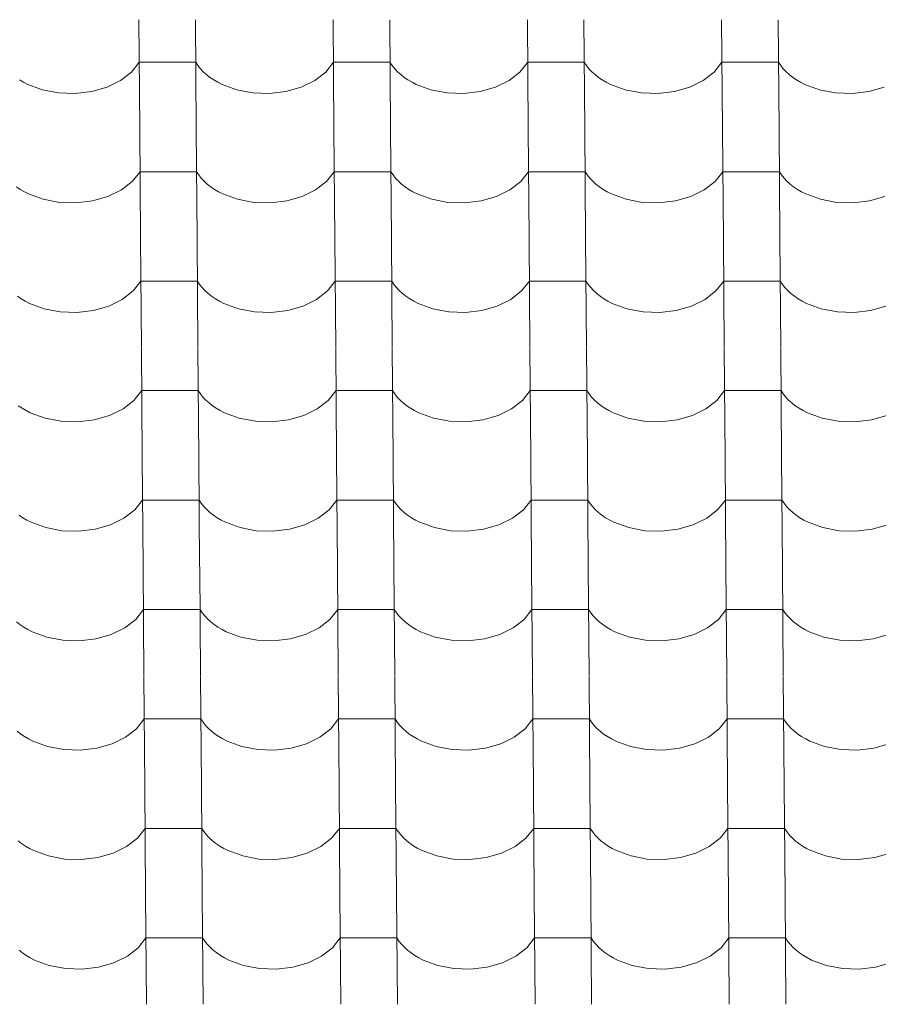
# Model space of a CAD drawing. Header units: millimetres. Extents: x -27785 to 104762, y -947 to 11132.
# Tile 52 of 146: x -15236 to -14507, y 8899 to 9735. Entities that reach past the tile are written whole.
import ezdxf

# ---------------------------------------------------------------- set-up
doc = ezdxf.new("R2010")
doc.units = ezdxf.units.MM
doc.header["$MEASUREMENT"] = 0
doc.layers.add('POHLED JIŽNÍ_1_Bourané_Výplně - Povrchové', color=7, linetype='Continuous')
doc.layers.add('POHLED JIŽNÍ_1_Konstrukce - nosné', color=7, linetype='Continuous')

# ---------------------------------------------------------------- blocks, each defined once
blk = doc.blocks.new('*X2', base_point=(-29303.7, -27473.93))
at = {"layer": 'POHLED JIŽNÍ_1_Bourané_Výplně - Povrchové', "color": 7, "linetype": 'Continuous', "lineweight": 13}
for p, q in [((-15134.84, 9735.37), (-15134.12, 9642.69)), ((-15086.8, 9735.37), (-15086.08, 9642.69)), ((-14969.84, 9735.37), (-14969.12, 9642.69)), ((-14921.81, 9735.37), (-14921.09, 9642.69)), ((-14804.84, 9735.37), (-14804.12, 9642.69)), ((-14756.81, 9735.37), (-14756.09, 9642.69)), ((-14639.85, 9735.37), (-14639.13, 9642.69)), ((-14591.81, 9735.37), (-14591.09, 9642.69)), ((-15141.16, 9690.83), (-15134.56, 9699.21)), ((-15110.54, 9699.21), (-15134.56, 9699.21)), ((-15086.52, 9699.21), (-15110.54, 9699.21)), ((-15086.52, 9699.21), (-15084.68, 9696.42)), ((-14976.16, 9690.83), (-14969.56, 9699.21)), ((-14945.54, 9699.21), (-14969.56, 9699.21)), ((-14921.53, 9699.21), (-14945.54, 9699.21)), ((-14921.53, 9699.21), (-14919.68, 9696.42)), ((-14811.17, 9690.83), (-14804.56, 9699.21)), ((-14780.55, 9699.21), (-14804.56, 9699.21)), ((-14756.53, 9699.21), (-14780.55, 9699.21)), ((-14756.53, 9699.21), (-14754.68, 9696.42)), ((-14646.17, 9690.83), (-14639.57, 9699.21)), ((-14615.55, 9699.21), (-14639.57, 9699.21)), ((-14591.53, 9699.21), (-14615.55, 9699.21)), ((-14591.53, 9699.21), (-14589.69, 9696.42)), ((-15150.41, 9683.65), (-15141.16, 9690.83)), ((-15084.68, 9696.42), (-15082.53, 9693.72)), ((-15082.53, 9693.72), (-15080.11, 9691.14)), ((-15080.11, 9691.14), (-15077.41, 9688.67)), ((-14985.42, 9683.65), (-14976.16, 9690.83)), ((-14919.68, 9696.42), (-14917.54, 9693.72)), ((-14917.54, 9693.72), (-14915.11, 9691.14)), ((-14915.11, 9691.14), (-14912.41, 9688.67)), ((-14820.42, 9683.65), (-14811.17, 9690.83)), ((-14754.68, 9696.42), (-14752.54, 9693.72)), ((-14752.54, 9693.72), (-14750.11, 9691.14)), ((-14750.11, 9691.14), (-14747.41, 9688.67)), ((-14655.42, 9683.65), (-14646.17, 9690.83)), ((-14589.69, 9696.42), (-14587.55, 9693.72)), ((-14587.55, 9693.72), (-14585.12, 9691.14)), ((-14585.12, 9691.14), (-14582.42, 9688.67)), ((-15236.24, 9684.17), (-15232.81, 9682.15)), ((-15232.81, 9682.15), (-15229.18, 9680.3)), ((-15161.85, 9678.06), (-15150.41, 9683.65)), ((-15077.41, 9688.67), (-15074.45, 9686.34)), ((-15074.45, 9686.34), (-15071.25, 9684.17)), ((-15071.25, 9684.17), (-15067.82, 9682.15)), ((-15067.82, 9682.15), (-15064.18, 9680.3)), ((-14996.85, 9678.06), (-14985.42, 9683.65)), ((-14912.41, 9688.67), (-14909.45, 9686.34)), ((-14909.45, 9686.34), (-14906.25, 9684.17)), ((-14906.25, 9684.17), (-14902.82, 9682.15)), ((-14902.82, 9682.15), (-14899.19, 9680.3)), ((-14831.85, 9678.06), (-14820.42, 9683.65)), ((-14747.41, 9688.67), (-14744.46, 9686.34)), ((-14744.46, 9686.34), (-14741.25, 9684.17)), ((-14741.25, 9684.17), (-14737.83, 9682.15)), ((-14737.83, 9682.15), (-14734.19, 9680.3)), ((-14666.86, 9678.06), (-14655.42, 9683.65)), ((-14582.42, 9688.67), (-14579.46, 9686.34)), ((-14579.46, 9686.34), (-14576.26, 9684.17)), ((-14576.26, 9684.17), (-14572.83, 9682.15)), ((-14572.83, 9682.15), (-14569.19, 9680.3)), ((-15229.18, 9680.3), (-15216.7, 9675.73)), ((-15216.7, 9675.73), (-15203.02, 9673.14)), ((-15203.02, 9673.14), (-15188.84, 9672.67)), ((-15188.84, 9672.67), (-15174.88, 9674.34)), ((-15174.88, 9674.34), (-15161.85, 9678.06)), ((-15064.18, 9680.3), (-15051.7, 9675.73)), ((-15051.7, 9675.73), (-15038.02, 9673.14)), ((-15038.02, 9673.14), (-15023.84, 9672.67)), ((-15023.84, 9672.67), (-15009.88, 9674.34)), ((-15009.88, 9674.34), (-14996.85, 9678.06)), ((-14899.19, 9680.3), (-14886.71, 9675.73)), ((-14886.71, 9675.73), (-14873.03, 9673.14)), ((-14873.03, 9673.14), (-14858.85, 9672.67)), ((-14858.85, 9672.67), (-14844.88, 9674.34)), ((-14844.88, 9674.34), (-14831.85, 9678.06)), ((-14734.19, 9680.3), (-14721.71, 9675.73)), ((-14721.71, 9675.73), (-14708.03, 9673.14)), ((-14708.03, 9673.14), (-14693.85, 9672.67)), ((-14693.85, 9672.67), (-14679.89, 9674.34)), ((-14679.89, 9674.34), (-14666.86, 9678.06)), ((-14569.19, 9680.3), (-14556.72, 9675.73)), ((-14556.72, 9675.73), (-14543.04, 9673.14)), ((-14543.04, 9673.14), (-14528.85, 9672.67)), ((-14528.85, 9672.67), (-14514.89, 9674.34)), ((-14514.89, 9674.34), (-14501.86, 9678.06)), ((-15134.11, 9642.36), (-15133.39, 9549.68)), ((-15086.08, 9642.36), (-15085.36, 9549.68)), ((-14969.12, 9642.36), (-14968.4, 9549.68)), ((-14921.08, 9642.36), (-14920.36, 9549.68)), ((-14804.12, 9642.36), (-14803.4, 9549.68)), ((-14756.09, 9642.36), (-14755.37, 9549.68)), ((-14639.13, 9642.36), (-14638.4, 9549.68)), ((-14591.09, 9642.36), (-14590.37, 9549.68)), ((-15140.43, 9597.82), (-15133.83, 9606.2)), ((-15109.81, 9606.2), (-15133.83, 9606.2)), ((-15085.8, 9606.2), (-15109.81, 9606.2)), ((-15085.8, 9606.2), (-15083.95, 9603.41)), ((-14975.44, 9597.82), (-14968.84, 9606.2)), ((-14944.82, 9606.2), (-14968.84, 9606.2)), ((-14920.8, 9606.2), (-14944.82, 9606.2)), ((-14920.8, 9606.2), (-14918.96, 9603.41)), ((-14810.44, 9597.82), (-14803.84, 9606.2)), ((-14779.82, 9606.2), (-14803.84, 9606.2)), ((-14755.81, 9606.2), (-14779.82, 9606.2)), ((-14755.81, 9606.2), (-14753.96, 9603.41)), ((-14645.45, 9597.82), (-14638.84, 9606.2)), ((-14614.83, 9606.2), (-14638.84, 9606.2)), ((-14590.81, 9606.2), (-14614.83, 9606.2)), ((-14590.81, 9606.2), (-14588.96, 9603.41)), ((-15149.69, 9590.65), (-15140.43, 9597.82)), ((-15083.95, 9603.41), (-15081.81, 9600.71)), ((-15081.81, 9600.71), (-15079.38, 9598.13)), ((-15079.38, 9598.13), (-15076.68, 9595.66)), ((-14984.69, 9590.65), (-14975.44, 9597.82)), ((-14918.96, 9603.41), (-14916.81, 9600.71)), ((-14916.81, 9600.71), (-14914.39, 9598.13)), ((-14914.39, 9598.13), (-14911.69, 9595.66)), ((-14819.7, 9590.65), (-14810.44, 9597.82)), ((-14753.96, 9603.41), (-14751.82, 9600.71)), ((-14751.82, 9600.71), (-14749.39, 9598.13)), ((-14749.39, 9598.13), (-14746.69, 9595.66)), ((-14654.7, 9590.65), (-14645.45, 9597.82)), ((-14588.96, 9603.41), (-14586.82, 9600.71)), ((-14586.82, 9600.71), (-14584.39, 9598.13)), ((-14584.39, 9598.13), (-14581.69, 9595.66)), ((-15238.72, 9593.34), (-15235.52, 9591.16)), ((-15235.52, 9591.16), (-15232.09, 9589.14)), ((-15232.09, 9589.14), (-15228.45, 9587.29)), ((-15161.12, 9585.05), (-15149.69, 9590.65)), ((-15076.68, 9595.66), (-15073.72, 9593.34)), ((-15073.72, 9593.34), (-15070.52, 9591.16)), ((-15070.52, 9591.16), (-15067.09, 9589.14)), ((-15067.09, 9589.14), (-15063.46, 9587.29)), ((-14996.13, 9585.05), (-14984.69, 9590.65)), ((-14911.69, 9595.66), (-14908.73, 9593.34)), ((-14908.73, 9593.34), (-14905.53, 9591.16)), ((-14905.53, 9591.16), (-14902.1, 9589.14)), ((-14902.1, 9589.14), (-14898.46, 9587.29)), ((-14831.13, 9585.05), (-14819.7, 9590.65)), ((-14746.69, 9595.66), (-14743.73, 9593.34)), ((-14743.73, 9593.34), (-14740.53, 9591.16)), ((-14740.53, 9591.16), (-14737.1, 9589.14)), ((-14737.1, 9589.14), (-14733.47, 9587.29)), ((-14666.13, 9585.05), (-14654.7, 9590.65)), ((-14581.69, 9595.66), (-14578.74, 9593.34)), ((-14578.74, 9593.34), (-14575.53, 9591.16)), ((-14575.53, 9591.16), (-14572.11, 9589.14)), ((-14572.11, 9589.14), (-14568.47, 9587.29)), ((-15228.45, 9587.29), (-15215.98, 9582.72)), ((-15215.98, 9582.72), (-15202.3, 9580.13)), ((-15188.11, 9579.66), (-15174.15, 9581.33)), ((-15174.15, 9581.33), (-15161.12, 9585.05)), ((-15063.46, 9587.29), (-15050.98, 9582.72)), ((-15050.98, 9582.72), (-15037.3, 9580.13)), ((-15023.12, 9579.66), (-15009.16, 9581.33)), ((-15009.16, 9581.33), (-14996.13, 9585.05)), ((-14898.46, 9587.29), (-14885.98, 9582.72)), ((-14885.98, 9582.72), (-14872.3, 9580.13)), ((-14858.12, 9579.66), (-14844.16, 9581.33)), ((-14844.16, 9581.33), (-14831.13, 9585.05)), ((-14733.47, 9587.29), (-14720.99, 9582.72)), ((-14720.99, 9582.72), (-14707.31, 9580.13)), ((-14693.13, 9579.66), (-14679.16, 9581.33)), ((-14679.16, 9581.33), (-14666.13, 9585.05)), ((-14568.47, 9587.29), (-14555.99, 9582.72)), ((-14555.99, 9582.72), (-14542.31, 9580.13)), ((-14528.13, 9579.66), (-14514.17, 9581.33)), ((-14514.17, 9581.33), (-14501.14, 9585.05)), ((-15202.3, 9580.13), (-15188.11, 9579.66)), ((-15037.3, 9580.13), (-15023.12, 9579.66)), ((-14872.3, 9580.13), (-14858.12, 9579.66)), ((-14707.31, 9580.13), (-14693.13, 9579.66)), ((-14542.31, 9580.13), (-14528.13, 9579.66)), ((-15133.39, 9549.35), (-15132.67, 9456.68)), ((-15085.36, 9549.35), (-15084.63, 9456.68)), ((-14968.39, 9549.35), (-14967.67, 9456.68)), ((-14920.36, 9549.35), (-14919.64, 9456.68)), ((-14803.4, 9549.35), (-14802.68, 9456.68)), ((-14755.36, 9549.35), (-14754.64, 9456.68)), ((-14638.4, 9549.35), (-14637.68, 9456.68)), ((-14590.37, 9549.35), (-14589.65, 9456.68)), ((-15139.71, 9504.81), (-15133.11, 9513.19)), ((-15109.09, 9513.19), (-15133.11, 9513.19)), ((-15085.07, 9513.19), (-15109.09, 9513.19)), ((-15085.07, 9513.19), (-15083.23, 9510.4)), ((-15083.23, 9510.4), (-15081.09, 9507.7)), ((-15081.09, 9507.7), (-15078.66, 9505.12)), ((-14974.72, 9504.81), (-14968.11, 9513.19)), ((-14944.1, 9513.19), (-14968.11, 9513.19)), ((-14920.08, 9513.19), (-14944.1, 9513.19)), ((-14920.08, 9513.19), (-14918.23, 9510.4)), ((-14918.23, 9510.4), (-14916.09, 9507.7)), ((-14916.09, 9507.7), (-14913.66, 9505.12)), ((-14809.72, 9504.81), (-14803.12, 9513.19)), ((-14779.1, 9513.19), (-14803.12, 9513.19)), ((-14755.08, 9513.19), (-14779.1, 9513.19)), ((-14755.08, 9513.19), (-14753.24, 9510.4)), ((-14753.24, 9510.4), (-14751.09, 9507.7)), ((-14751.09, 9507.7), (-14748.67, 9505.12)), ((-14644.72, 9504.81), (-14638.12, 9513.19)), ((-14614.1, 9513.19), (-14638.12, 9513.19)), ((-14590.09, 9513.19), (-14614.1, 9513.19)), ((-14590.09, 9513.19), (-14588.24, 9510.4)), ((-14588.24, 9510.4), (-14586.1, 9507.7)), ((-14586.1, 9507.7), (-14583.67, 9505.12)), ((-15238, 9500.33), (-15234.79, 9498.15)), ((-15234.79, 9498.15), (-15231.37, 9496.13)), ((-15160.4, 9492.05), (-15148.96, 9497.64)), ((-15148.96, 9497.64), (-15139.71, 9504.81)), ((-15078.66, 9505.12), (-15075.96, 9502.65)), ((-15075.96, 9502.65), (-15073, 9500.33)), ((-15073, 9500.33), (-15069.8, 9498.15)), ((-15069.8, 9498.15), (-15066.37, 9496.13)), ((-14995.4, 9492.05), (-14983.97, 9497.64)), ((-14983.97, 9497.64), (-14974.72, 9504.81)), ((-14913.66, 9505.12), (-14910.96, 9502.65)), ((-14910.96, 9502.65), (-14908, 9500.33)), ((-14908, 9500.33), (-14904.8, 9498.15)), ((-14904.8, 9498.15), (-14901.37, 9496.13)), ((-14830.41, 9492.05), (-14818.97, 9497.64)), ((-14818.97, 9497.64), (-14809.72, 9504.81)), ((-14748.67, 9505.12), (-14745.97, 9502.65)), ((-14745.97, 9502.65), (-14743.01, 9500.33)), ((-14743.01, 9500.33), (-14739.81, 9498.15)), ((-14739.81, 9498.15), (-14736.38, 9496.13)), ((-14665.41, 9492.05), (-14653.98, 9497.64)), ((-14653.98, 9497.64), (-14644.72, 9504.81)), ((-14583.67, 9505.12), (-14580.97, 9502.65)), ((-14580.97, 9502.65), (-14578.01, 9500.33)), ((-14578.01, 9500.33), (-14574.81, 9498.15)), ((-14574.81, 9498.15), (-14571.38, 9496.13)), ((-15231.37, 9496.13), (-15227.73, 9494.28)), ((-15227.73, 9494.28), (-15215.25, 9489.71)), ((-15215.25, 9489.71), (-15201.57, 9487.12)), ((-15173.43, 9488.32), (-15160.4, 9492.05)), ((-15066.37, 9496.13), (-15062.73, 9494.28)), ((-15062.73, 9494.28), (-15050.26, 9489.71)), ((-15050.26, 9489.71), (-15036.58, 9487.12)), ((-15008.43, 9488.32), (-14995.4, 9492.05)), ((-14901.37, 9496.13), (-14897.74, 9494.28)), ((-14897.74, 9494.28), (-14885.26, 9489.71)), ((-14885.26, 9489.71), (-14871.58, 9487.12)), ((-14843.44, 9488.32), (-14830.41, 9492.05)), ((-14736.38, 9496.13), (-14732.74, 9494.28)), ((-14732.74, 9494.28), (-14720.26, 9489.71)), ((-14720.26, 9489.71), (-14706.58, 9487.12)), ((-14678.44, 9488.32), (-14665.41, 9492.05)), ((-14571.38, 9496.13), (-14567.75, 9494.28)), ((-14567.75, 9494.28), (-14555.27, 9489.71)), ((-14555.27, 9489.71), (-14541.59, 9487.12)), ((-14513.44, 9488.32), (-14500.41, 9492.05)), ((-15201.57, 9487.12), (-15187.39, 9486.65)), ((-15187.39, 9486.65), (-15173.43, 9488.32)), ((-15036.58, 9487.12), (-15022.39, 9486.65)), ((-15022.39, 9486.65), (-15008.43, 9488.32)), ((-14871.58, 9487.12), (-14857.4, 9486.65)), ((-14857.4, 9486.65), (-14843.44, 9488.32)), ((-14706.58, 9487.12), (-14692.4, 9486.65)), ((-14692.4, 9486.65), (-14678.44, 9488.32)), ((-14541.59, 9487.12), (-14527.41, 9486.65)), ((-14527.41, 9486.65), (-14513.44, 9488.32)), ((-15132.67, 9456.34), (-15131.94, 9363.67)), ((-15084.63, 9456.34), (-15083.91, 9363.67)), ((-14967.67, 9456.34), (-14966.95, 9363.67)), ((-14919.64, 9456.34), (-14918.91, 9363.67)), ((-14802.67, 9456.34), (-14801.95, 9363.67)), ((-14754.64, 9456.34), (-14753.92, 9363.67)), ((-14637.68, 9456.34), (-14636.96, 9363.67)), ((-14589.64, 9456.34), (-14588.92, 9363.67)), ((-15138.99, 9411.8), (-15132.38, 9420.18)), ((-15108.37, 9420.18), (-15132.38, 9420.18)), ((-15084.35, 9420.18), (-15108.37, 9420.18)), ((-15084.35, 9420.18), (-15082.5, 9417.39)), ((-15082.5, 9417.39), (-15080.36, 9414.7)), ((-15080.36, 9414.7), (-15077.93, 9412.11)), ((-14973.99, 9411.8), (-14967.39, 9420.18)), ((-14943.37, 9420.18), (-14967.39, 9420.18)), ((-14919.35, 9420.18), (-14943.37, 9420.18)), ((-14919.35, 9420.18), (-14917.51, 9417.39)), ((-14917.51, 9417.39), (-14915.37, 9414.7)), ((-14915.37, 9414.7), (-14912.94, 9412.11)), ((-14809, 9411.8), (-14802.39, 9420.18)), ((-14778.38, 9420.18), (-14802.39, 9420.18)), ((-14754.36, 9420.18), (-14778.38, 9420.18)), ((-14754.36, 9420.18), (-14752.51, 9417.39)), ((-14752.51, 9417.39), (-14750.37, 9414.7)), ((-14750.37, 9414.7), (-14747.94, 9412.11)), ((-14644, 9411.8), (-14637.4, 9420.18)), ((-14613.38, 9420.18), (-14637.4, 9420.18)), ((-14589.36, 9420.18), (-14613.38, 9420.18)), ((-14589.36, 9420.18), (-14587.52, 9417.39)), ((-14587.52, 9417.39), (-14585.37, 9414.7)), ((-14585.37, 9414.7), (-14582.95, 9412.11)), ((-15237.27, 9407.32), (-15234.07, 9405.14)), ((-15234.07, 9405.14), (-15230.64, 9403.12)), ((-15148.24, 9404.63), (-15138.99, 9411.8)), ((-15077.93, 9412.11), (-15075.23, 9409.64)), ((-15075.23, 9409.64), (-15072.28, 9407.32)), ((-15072.28, 9407.32), (-15069.07, 9405.14)), ((-15069.07, 9405.14), (-15065.65, 9403.12)), ((-14983.25, 9404.63), (-14973.99, 9411.8)), ((-14912.94, 9412.11), (-14910.24, 9409.64)), ((-14910.24, 9409.64), (-14907.28, 9407.32)), ((-14907.28, 9407.32), (-14904.08, 9405.14)), ((-14904.08, 9405.14), (-14900.65, 9403.12)), ((-14818.25, 9404.63), (-14809, 9411.8)), ((-14747.94, 9412.11), (-14745.24, 9409.64)), ((-14745.24, 9409.64), (-14742.28, 9407.32)), ((-14742.28, 9407.32), (-14739.08, 9405.14)), ((-14739.08, 9405.14), (-14735.65, 9403.12)), ((-14653.25, 9404.63), (-14644, 9411.8)), ((-14582.95, 9412.11), (-14580.25, 9409.64)), ((-14580.25, 9409.64), (-14577.29, 9407.32)), ((-14577.29, 9407.32), (-14574.09, 9405.14)), ((-14574.09, 9405.14), (-14570.66, 9403.12)), ((-15230.64, 9403.12), (-15227.01, 9401.27)), ((-15227.01, 9401.27), (-15214.53, 9396.7)), ((-15214.53, 9396.7), (-15200.85, 9394.11)), ((-15172.7, 9395.31), (-15159.67, 9399.04)), ((-15159.67, 9399.04), (-15148.24, 9404.63)), ((-15065.65, 9403.12), (-15062.01, 9401.27)), ((-15062.01, 9401.27), (-15049.53, 9396.7)), ((-15049.53, 9396.7), (-15035.85, 9394.11)), ((-15007.71, 9395.31), (-14994.68, 9399.04)), ((-14994.68, 9399.04), (-14983.25, 9404.63)), ((-14900.65, 9403.12), (-14897.01, 9401.27)), ((-14897.01, 9401.27), (-14884.54, 9396.7)), ((-14884.54, 9396.7), (-14870.86, 9394.11)), ((-14842.71, 9395.31), (-14829.68, 9399.04)), ((-14829.68, 9399.04), (-14818.25, 9404.63)), ((-14735.65, 9403.12), (-14732.02, 9401.27)), ((-14732.02, 9401.27), (-14719.54, 9396.7)), ((-14719.54, 9396.7), (-14705.86, 9394.11)), ((-14677.72, 9395.31), (-14664.69, 9399.04)), ((-14664.69, 9399.04), (-14653.25, 9404.63)), ((-14570.66, 9403.12), (-14567.02, 9401.27)), ((-14567.02, 9401.27), (-14554.54, 9396.7)), ((-14554.54, 9396.7), (-14540.86, 9394.11)), ((-14512.72, 9395.31), (-14499.69, 9399.04)), ((-15200.85, 9394.11), (-15186.67, 9393.64)), ((-15186.67, 9393.64), (-15172.7, 9395.31)), ((-15035.85, 9394.11), (-15021.67, 9393.64)), ((-15021.67, 9393.64), (-15007.71, 9395.31)), ((-14870.86, 9394.11), (-14856.67, 9393.64)), ((-14856.67, 9393.64), (-14842.71, 9395.31)), ((-14705.86, 9394.11), (-14691.68, 9393.64)), ((-14691.68, 9393.64), (-14677.72, 9395.31)), ((-14540.86, 9394.11), (-14526.68, 9393.64)), ((-14526.68, 9393.64), (-14512.72, 9395.31)), ((-15131.94, 9363.33), (-15131.22, 9270.66)), ((-15083.91, 9363.33), (-15083.19, 9270.66)), ((-14966.95, 9363.33), (-14966.23, 9270.66)), ((-14918.91, 9363.33), (-14918.19, 9270.66)), ((-14801.95, 9363.33), (-14801.23, 9270.66)), ((-14753.92, 9363.33), (-14753.2, 9270.66)), ((-14636.95, 9363.33), (-14636.23, 9270.66)), ((-14588.92, 9363.33), (-14588.2, 9270.66)), ((-15138.26, 9318.79), (-15131.66, 9327.18)), ((-15107.64, 9327.18), (-15131.66, 9327.18)), ((-15083.63, 9327.18), (-15107.64, 9327.18)), ((-15083.63, 9327.18), (-15081.78, 9324.38)), ((-15081.78, 9324.38), (-15079.64, 9321.69)), ((-15079.64, 9321.69), (-15077.21, 9319.1)), ((-14973.27, 9318.79), (-14966.67, 9327.18)), ((-14942.65, 9327.18), (-14966.67, 9327.18)), ((-14918.63, 9327.18), (-14942.65, 9327.18)), ((-14918.63, 9327.18), (-14916.79, 9324.38)), ((-14916.79, 9324.38), (-14914.64, 9321.69)), ((-14914.64, 9321.69), (-14912.22, 9319.1)), ((-14808.27, 9318.79), (-14801.67, 9327.18)), ((-14777.65, 9327.18), (-14801.67, 9327.18)), ((-14753.63, 9327.18), (-14777.65, 9327.18)), ((-14753.63, 9327.18), (-14751.79, 9324.38)), ((-14751.79, 9324.38), (-14749.65, 9321.69)), ((-14749.65, 9321.69), (-14747.22, 9319.1)), ((-14643.28, 9318.79), (-14636.67, 9327.18)), ((-14612.66, 9327.18), (-14636.67, 9327.18)), ((-14588.64, 9327.18), (-14612.66, 9327.18)), ((-14588.64, 9327.18), (-14586.79, 9324.38)), ((-14586.79, 9324.38), (-14584.65, 9321.69)), ((-14584.65, 9321.69), (-14582.22, 9319.1)), ((-15236.55, 9314.31), (-15233.35, 9312.13)), ((-15147.52, 9311.62), (-15138.26, 9318.79)), ((-15077.21, 9319.1), (-15074.51, 9316.64)), ((-15074.51, 9316.64), (-15071.55, 9314.31)), ((-15071.55, 9314.31), (-15068.35, 9312.13)), ((-14982.52, 9311.62), (-14973.27, 9318.79)), ((-14912.22, 9319.1), (-14909.52, 9316.64)), ((-14909.52, 9316.64), (-14906.56, 9314.31)), ((-14906.56, 9314.31), (-14903.35, 9312.13)), ((-14817.53, 9311.62), (-14808.27, 9318.79)), ((-14747.22, 9319.1), (-14744.52, 9316.64)), ((-14744.52, 9316.64), (-14741.56, 9314.31)), ((-14741.56, 9314.31), (-14738.36, 9312.13)), ((-14652.53, 9311.62), (-14643.28, 9318.79)), ((-14582.22, 9319.1), (-14579.52, 9316.64)), ((-14579.52, 9316.64), (-14576.56, 9314.31)), ((-14576.56, 9314.31), (-14573.36, 9312.13)), ((-15233.35, 9312.13), (-15229.92, 9310.11)), ((-15229.92, 9310.11), (-15226.28, 9308.26)), ((-15226.28, 9308.26), (-15213.8, 9303.69)), ((-15171.98, 9302.3), (-15158.95, 9306.03)), ((-15158.95, 9306.03), (-15147.52, 9311.62)), ((-15068.35, 9312.13), (-15064.92, 9310.11)), ((-15064.92, 9310.11), (-15061.29, 9308.26)), ((-15061.29, 9308.26), (-15048.81, 9303.69)), ((-15006.98, 9302.3), (-14993.96, 9306.03)), ((-14993.96, 9306.03), (-14982.52, 9311.62)), ((-14903.35, 9312.13), (-14899.93, 9310.11)), ((-14899.93, 9310.11), (-14896.29, 9308.26)), ((-14896.29, 9308.26), (-14883.81, 9303.69)), ((-14841.99, 9302.3), (-14828.96, 9306.03)), ((-14828.96, 9306.03), (-14817.53, 9311.62)), ((-14738.36, 9312.13), (-14734.93, 9310.11)), ((-14734.93, 9310.11), (-14731.3, 9308.26)), ((-14731.3, 9308.26), (-14718.82, 9303.69)), ((-14676.99, 9302.3), (-14663.96, 9306.03)), ((-14663.96, 9306.03), (-14652.53, 9311.62)), ((-14573.36, 9312.13), (-14569.94, 9310.11)), ((-14569.94, 9310.11), (-14566.3, 9308.26)), ((-14566.3, 9308.26), (-14553.82, 9303.69)), ((-14512, 9302.3), (-14498.97, 9306.03)), ((-15213.8, 9303.69), (-15200.13, 9301.1)), ((-15200.13, 9301.1), (-15185.94, 9300.63)), ((-15185.94, 9300.63), (-15171.98, 9302.3)), ((-15048.81, 9303.69), (-15035.13, 9301.1)), ((-15035.13, 9301.1), (-15020.95, 9300.63)), ((-15020.95, 9300.63), (-15006.98, 9302.3)), ((-14883.81, 9303.69), (-14870.13, 9301.1)), ((-14870.13, 9301.1), (-14855.95, 9300.63)), ((-14855.95, 9300.63), (-14841.99, 9302.3)), ((-14718.82, 9303.69), (-14705.14, 9301.1)), ((-14705.14, 9301.1), (-14690.95, 9300.63)), ((-14690.95, 9300.63), (-14676.99, 9302.3)), ((-14553.82, 9303.69), (-14540.14, 9301.1)), ((-14540.14, 9301.1), (-14525.96, 9300.63)), ((-14525.96, 9300.63), (-14512, 9302.3)), ((-15131.22, 9270.32), (-15130.5, 9177.65)), ((-15083.18, 9270.32), (-15082.46, 9177.65)), ((-14966.22, 9270.32), (-14965.5, 9177.65)), ((-14918.19, 9270.32), (-14917.47, 9177.65)), ((-14801.23, 9270.32), (-14800.51, 9177.65)), ((-14753.19, 9270.32), (-14752.47, 9177.65)), ((-14636.23, 9270.32), (-14635.51, 9177.65)), ((-14588.2, 9270.32), (-14587.48, 9177.65)), ((-15137.54, 9225.78), (-15130.94, 9234.17)), ((-15106.92, 9234.17), (-15130.94, 9234.17)), ((-15082.9, 9234.17), (-15106.92, 9234.17)), ((-15082.9, 9234.17), (-15081.06, 9231.37)), ((-15081.06, 9231.37), (-15078.92, 9228.68)), ((-14972.54, 9225.78), (-14965.94, 9234.17)), ((-14941.92, 9234.17), (-14965.94, 9234.17)), ((-14917.91, 9234.17), (-14941.92, 9234.17)), ((-14917.91, 9234.17), (-14916.06, 9231.37)), ((-14916.06, 9231.37), (-14913.92, 9228.68)), ((-14807.55, 9225.78), (-14800.95, 9234.17)), ((-14776.93, 9234.17), (-14800.95, 9234.17)), ((-14752.91, 9234.17), (-14776.93, 9234.17)), ((-14752.91, 9234.17), (-14751.07, 9231.37)), ((-14751.07, 9231.37), (-14748.92, 9228.68)), ((-14642.55, 9225.78), (-14635.95, 9234.17)), ((-14611.93, 9234.17), (-14635.95, 9234.17)), ((-14587.92, 9234.17), (-14611.93, 9234.17)), ((-14587.92, 9234.17), (-14586.07, 9231.37)), ((-14586.07, 9231.37), (-14583.93, 9228.68)), ((-15238.78, 9223.63), (-15235.82, 9221.3)), ((-15235.82, 9221.3), (-15232.62, 9219.12)), ((-15146.79, 9218.61), (-15137.54, 9225.78)), ((-15078.92, 9228.68), (-15076.49, 9226.09)), ((-15076.49, 9226.09), (-15073.79, 9223.63)), ((-15073.79, 9223.63), (-15070.83, 9221.3)), ((-15070.83, 9221.3), (-15067.63, 9219.12)), ((-14981.8, 9218.61), (-14972.54, 9225.78)), ((-14913.92, 9228.68), (-14911.49, 9226.09)), ((-14911.49, 9226.09), (-14908.79, 9223.63)), ((-14908.79, 9223.63), (-14905.83, 9221.3)), ((-14905.83, 9221.3), (-14902.63, 9219.12)), ((-14816.8, 9218.61), (-14807.55, 9225.78)), ((-14748.92, 9228.68), (-14746.5, 9226.09)), ((-14746.5, 9226.09), (-14743.8, 9223.63)), ((-14743.8, 9223.63), (-14740.84, 9221.3)), ((-14740.84, 9221.3), (-14737.64, 9219.12)), ((-14651.81, 9218.61), (-14642.55, 9225.78)), ((-14583.93, 9228.68), (-14581.5, 9226.09)), ((-14581.5, 9226.09), (-14578.8, 9223.63)), ((-14578.8, 9223.63), (-14575.84, 9221.3)), ((-14575.84, 9221.3), (-14572.64, 9219.12)), ((-15232.62, 9219.12), (-15229.2, 9217.1)), ((-15229.2, 9217.1), (-15225.56, 9215.25)), ((-15225.56, 9215.25), (-15213.08, 9210.68)), ((-15171.26, 9209.29), (-15158.23, 9213.02)), ((-15158.23, 9213.02), (-15146.79, 9218.61)), ((-15067.63, 9219.12), (-15064.2, 9217.1)), ((-15064.2, 9217.1), (-15060.56, 9215.25)), ((-15060.56, 9215.25), (-15048.08, 9210.68)), ((-15006.26, 9209.29), (-14993.23, 9213.02)), ((-14993.23, 9213.02), (-14981.8, 9218.61)), ((-14902.63, 9219.12), (-14899.2, 9217.1)), ((-14899.2, 9217.1), (-14895.57, 9215.25)), ((-14895.57, 9215.25), (-14883.09, 9210.68)), ((-14841.27, 9209.29), (-14828.24, 9213.02)), ((-14828.24, 9213.02), (-14816.8, 9218.61)), ((-14737.64, 9219.12), (-14734.21, 9217.1)), ((-14734.21, 9217.1), (-14730.57, 9215.25)), ((-14730.57, 9215.25), (-14718.09, 9210.68)), ((-14676.27, 9209.29), (-14663.24, 9213.02)), ((-14663.24, 9213.02), (-14651.81, 9218.61)), ((-14572.64, 9219.12), (-14569.21, 9217.1)), ((-14569.21, 9217.1), (-14565.58, 9215.25)), ((-14565.58, 9215.25), (-14553.1, 9210.68)), ((-14511.27, 9209.29), (-14498.24, 9213.02)), ((-15213.08, 9210.68), (-15199.4, 9208.09)), ((-15199.4, 9208.09), (-15185.22, 9207.62)), ((-15185.22, 9207.62), (-15171.26, 9209.29)), ((-15048.08, 9210.68), (-15034.41, 9208.09)), ((-15034.41, 9208.09), (-15020.22, 9207.62)), ((-15020.22, 9207.62), (-15006.26, 9209.29)), ((-14883.09, 9210.68), (-14869.41, 9208.09)), ((-14869.41, 9208.09), (-14855.23, 9207.62)), ((-14855.23, 9207.62), (-14841.27, 9209.29)), ((-14718.09, 9210.68), (-14704.41, 9208.09)), ((-14704.41, 9208.09), (-14690.23, 9207.62)), ((-14690.23, 9207.62), (-14676.27, 9209.29)), ((-14553.1, 9210.68), (-14539.42, 9208.09)), ((-14539.42, 9208.09), (-14525.24, 9207.62)), ((-14525.24, 9207.62), (-14511.27, 9209.29)), ((-15130.49, 9177.31), (-15129.77, 9084.64)), ((-15082.46, 9177.31), (-15081.74, 9084.64)), ((-14965.5, 9177.31), (-14964.78, 9084.64)), ((-14917.46, 9177.31), (-14916.74, 9084.64)), ((-14800.5, 9177.31), (-14799.78, 9084.64)), ((-14752.47, 9177.31), (-14751.75, 9084.64)), ((-14635.51, 9177.31), (-14634.79, 9084.64)), ((-14587.47, 9177.31), (-14586.75, 9084.64)), ((-15136.82, 9132.77), (-15130.21, 9141.16)), ((-15106.2, 9141.16), (-15130.21, 9141.16)), ((-15082.18, 9141.16), (-15106.2, 9141.16)), ((-15082.18, 9141.16), (-15080.33, 9138.36)), ((-15080.33, 9138.36), (-15078.19, 9135.67)), ((-14971.82, 9132.77), (-14965.22, 9141.16)), ((-14941.2, 9141.16), (-14965.22, 9141.16)), ((-14917.18, 9141.16), (-14941.2, 9141.16)), ((-14917.18, 9141.16), (-14915.34, 9138.36)), ((-14915.34, 9138.36), (-14913.2, 9135.67)), ((-14806.82, 9132.77), (-14800.22, 9141.16)), ((-14776.2, 9141.16), (-14800.22, 9141.16)), ((-14752.19, 9141.16), (-14776.2, 9141.16)), ((-14752.19, 9141.16), (-14750.34, 9138.36)), ((-14750.34, 9138.36), (-14748.2, 9135.67)), ((-14641.83, 9132.77), (-14635.23, 9141.16)), ((-14611.21, 9141.16), (-14635.23, 9141.16)), ((-14587.19, 9141.16), (-14611.21, 9141.16)), ((-14587.19, 9141.16), (-14585.35, 9138.36)), ((-14585.35, 9138.36), (-14583.2, 9135.67)), ((-15238.06, 9130.62), (-15235.1, 9128.29)), ((-15146.07, 9125.6), (-15136.82, 9132.77)), ((-15078.19, 9135.67), (-15075.76, 9133.08)), ((-15075.76, 9133.08), (-15073.06, 9130.62)), ((-15073.06, 9130.62), (-15070.11, 9128.29)), ((-14981.07, 9125.6), (-14971.82, 9132.77)), ((-14913.2, 9135.67), (-14910.77, 9133.08)), ((-14910.77, 9133.08), (-14908.07, 9130.62)), ((-14908.07, 9130.62), (-14905.11, 9128.29)), ((-14816.08, 9125.6), (-14806.82, 9132.77)), ((-14748.2, 9135.67), (-14745.77, 9133.08)), ((-14745.77, 9133.08), (-14743.07, 9130.62)), ((-14743.07, 9130.62), (-14740.11, 9128.29)), ((-14651.08, 9125.6), (-14641.83, 9132.77)), ((-14583.2, 9135.67), (-14580.78, 9133.08)), ((-14580.78, 9133.08), (-14578.08, 9130.62)), ((-14578.08, 9130.62), (-14575.12, 9128.29)), ((-15235.1, 9128.29), (-15231.9, 9126.11)), ((-15231.9, 9126.11), (-15228.47, 9124.09)), ((-15228.47, 9124.09), (-15224.84, 9122.24)), ((-15224.84, 9122.24), (-15212.36, 9117.67)), ((-15157.5, 9120.01), (-15146.07, 9125.6)), ((-15070.11, 9128.29), (-15066.9, 9126.11)), ((-15066.9, 9126.11), (-15063.48, 9124.09)), ((-15063.48, 9124.09), (-15059.84, 9122.24)), ((-15059.84, 9122.24), (-15047.36, 9117.67)), ((-14992.51, 9120.01), (-14981.07, 9125.6)), ((-14905.11, 9128.29), (-14901.91, 9126.11)), ((-14901.91, 9126.11), (-14898.48, 9124.09)), ((-14898.48, 9124.09), (-14894.84, 9122.24)), ((-14894.84, 9122.24), (-14882.37, 9117.67)), ((-14827.51, 9120.01), (-14816.08, 9125.6)), ((-14740.11, 9128.29), (-14736.91, 9126.11)), ((-14736.91, 9126.11), (-14733.48, 9124.09)), ((-14733.48, 9124.09), (-14729.85, 9122.24)), ((-14729.85, 9122.24), (-14717.37, 9117.67)), ((-14662.52, 9120.01), (-14651.08, 9125.6)), ((-14575.12, 9128.29), (-14571.92, 9126.11)), ((-14571.92, 9126.11), (-14568.49, 9124.09)), ((-14568.49, 9124.09), (-14564.85, 9122.24)), ((-14564.85, 9122.24), (-14552.37, 9117.67)), ((-15212.36, 9117.67), (-15198.68, 9115.08)), ((-15198.68, 9115.08), (-15184.5, 9114.61)), ((-15184.5, 9114.61), (-15170.53, 9116.28)), ((-15170.53, 9116.28), (-15157.5, 9120.01)), ((-15047.36, 9117.67), (-15033.68, 9115.08)), ((-15033.68, 9115.08), (-15019.5, 9114.61)), ((-15019.5, 9114.61), (-15005.54, 9116.28)), ((-15005.54, 9116.28), (-14992.51, 9120.01)), ((-14882.37, 9117.67), (-14868.69, 9115.08)), ((-14868.69, 9115.08), (-14854.5, 9114.61)), ((-14854.5, 9114.61), (-14840.54, 9116.28)), ((-14840.54, 9116.28), (-14827.51, 9120.01)), ((-14717.37, 9117.67), (-14703.69, 9115.08)), ((-14703.69, 9115.08), (-14689.51, 9114.61)), ((-14689.51, 9114.61), (-14675.55, 9116.28)), ((-14675.55, 9116.28), (-14662.52, 9120.01)), ((-14552.37, 9117.67), (-14538.69, 9115.08)), ((-14538.69, 9115.08), (-14524.51, 9114.61)), ((-14524.51, 9114.61), (-14510.55, 9116.28)), ((-14510.55, 9116.28), (-14497.52, 9120.01)), ((-15129.77, 9084.3), (-15129.05, 8991.63)), ((-15081.74, 9084.3), (-15081.02, 8991.63)), ((-14964.78, 9084.3), (-14964.05, 8991.63)), ((-14916.74, 9084.3), (-14916.02, 8991.63)), ((-14799.78, 9084.3), (-14799.06, 8991.63)), ((-14751.75, 9084.3), (-14751.02, 8991.63)), ((-14634.78, 9084.3), (-14634.06, 8991.63)), ((-14586.75, 9084.3), (-14586.03, 8991.63)), ((-15136.09, 9039.76), (-15129.49, 9048.15)), ((-15105.47, 9048.15), (-15129.49, 9048.15)), ((-15081.46, 9048.15), (-15105.47, 9048.15)), ((-15081.46, 9048.15), (-15079.61, 9045.36)), ((-15079.61, 9045.36), (-15077.47, 9042.66)), ((-14971.1, 9039.76), (-14964.49, 9048.15)), ((-14940.48, 9048.15), (-14964.49, 9048.15)), ((-14916.46, 9048.15), (-14940.48, 9048.15)), ((-14916.46, 9048.15), (-14914.61, 9045.36)), ((-14914.61, 9045.36), (-14912.47, 9042.66)), ((-14806.1, 9039.76), (-14799.5, 9048.15)), ((-14775.48, 9048.15), (-14799.5, 9048.15)), ((-14751.46, 9048.15), (-14775.48, 9048.15)), ((-14751.46, 9048.15), (-14749.62, 9045.36)), ((-14749.62, 9045.36), (-14747.48, 9042.66)), ((-14641.1, 9039.76), (-14634.5, 9048.15)), ((-14610.49, 9048.15), (-14634.5, 9048.15)), ((-14586.47, 9048.15), (-14610.49, 9048.15)), ((-14586.47, 9048.15), (-14584.62, 9045.36)), ((-14584.62, 9045.36), (-14582.48, 9042.66)), ((-15237.34, 9037.61), (-15234.38, 9035.28)), ((-15145.35, 9032.59), (-15136.09, 9039.76)), ((-15077.47, 9042.66), (-15075.04, 9040.07)), ((-15075.04, 9040.07), (-15072.34, 9037.61)), ((-15072.34, 9037.61), (-15069.38, 9035.28)), ((-14980.35, 9032.59), (-14971.1, 9039.76)), ((-14912.47, 9042.66), (-14910.04, 9040.07)), ((-14910.04, 9040.07), (-14907.34, 9037.61)), ((-14907.34, 9037.61), (-14904.39, 9035.28)), ((-14815.35, 9032.59), (-14806.1, 9039.76)), ((-14747.48, 9042.66), (-14745.05, 9040.07)), ((-14745.05, 9040.07), (-14742.35, 9037.61)), ((-14742.35, 9037.61), (-14739.39, 9035.28)), ((-14650.36, 9032.59), (-14641.1, 9039.76)), ((-14582.48, 9042.66), (-14580.05, 9040.07)), ((-14580.05, 9040.07), (-14577.35, 9037.61)), ((-14577.35, 9037.61), (-14574.39, 9035.28)), ((-15234.38, 9035.28), (-15231.18, 9033.1)), ((-15231.18, 9033.1), (-15227.75, 9031.08)), ((-15227.75, 9031.08), (-15224.11, 9029.24)), ((-15224.11, 9029.24), (-15211.63, 9024.66)), ((-15156.78, 9027), (-15145.35, 9032.59)), ((-15069.38, 9035.28), (-15066.18, 9033.1)), ((-15066.18, 9033.1), (-15062.75, 9031.08)), ((-15062.75, 9031.08), (-15059.12, 9029.24)), ((-15059.12, 9029.24), (-15046.64, 9024.66)), ((-14991.78, 9027), (-14980.35, 9032.59)), ((-14904.39, 9035.28), (-14901.18, 9033.1)), ((-14901.18, 9033.1), (-14897.76, 9031.08)), ((-14897.76, 9031.08), (-14894.12, 9029.24)), ((-14894.12, 9029.24), (-14881.64, 9024.66)), ((-14826.79, 9027), (-14815.35, 9032.59)), ((-14739.39, 9035.28), (-14736.19, 9033.1)), ((-14736.19, 9033.1), (-14732.76, 9031.08)), ((-14732.76, 9031.08), (-14729.12, 9029.24)), ((-14729.12, 9029.24), (-14716.65, 9024.66)), ((-14661.79, 9027), (-14650.36, 9032.59)), ((-14574.39, 9035.28), (-14571.19, 9033.1)), ((-14571.19, 9033.1), (-14567.76, 9031.08)), ((-14567.76, 9031.08), (-14564.13, 9029.24)), ((-14564.13, 9029.24), (-14551.65, 9024.66)), ((-15211.63, 9024.66), (-15197.95, 9022.08)), ((-15197.95, 9022.08), (-15183.77, 9021.6)), ((-15183.77, 9021.6), (-15169.81, 9023.27)), ((-15169.81, 9023.27), (-15156.78, 9027)), ((-15046.64, 9024.66), (-15032.96, 9022.08)), ((-15032.96, 9022.08), (-15018.78, 9021.6)), ((-15018.78, 9021.6), (-15004.81, 9023.27)), ((-15004.81, 9023.27), (-14991.78, 9027)), ((-14881.64, 9024.66), (-14867.96, 9022.08)), ((-14867.96, 9022.08), (-14853.78, 9021.6)), ((-14853.78, 9021.6), (-14839.82, 9023.27)), ((-14839.82, 9023.27), (-14826.79, 9027)), ((-14716.65, 9024.66), (-14702.97, 9022.08)), ((-14702.97, 9022.08), (-14688.78, 9021.6)), ((-14688.78, 9021.6), (-14674.82, 9023.27)), ((-14674.82, 9023.27), (-14661.79, 9027)), ((-14551.65, 9024.66), (-14537.97, 9022.08)), ((-14537.97, 9022.08), (-14523.79, 9021.6)), ((-14523.79, 9021.6), (-14509.83, 9023.27)), ((-14509.83, 9023.27), (-14496.8, 9027)), ((-15129.05, 8991.3), (-15128.33, 8898.62)), ((-15081.01, 8991.3), (-15080.29, 8898.62)), ((-14964.05, 8991.3), (-14963.33, 8898.62)), ((-14916.02, 8991.3), (-14915.3, 8898.62)), ((-14799.06, 8991.3), (-14798.33, 8898.62)), ((-14751.02, 8991.3), (-14750.3, 8898.62)), ((-14634.06, 8991.3), (-14633.34, 8898.62)), ((-14586.03, 8991.3), (-14585.3, 8898.62)), ((-15135.37, 8946.75), (-15128.77, 8955.14)), ((-15104.75, 8955.14), (-15128.77, 8955.14)), ((-15080.73, 8955.14), (-15104.75, 8955.14)), ((-15080.73, 8955.14), (-15078.89, 8952.35)), ((-14970.37, 8946.75), (-14963.77, 8955.14)), ((-14939.75, 8955.14), (-14963.77, 8955.14)), ((-14915.74, 8955.14), (-14939.75, 8955.14)), ((-14915.74, 8955.14), (-14913.89, 8952.35)), ((-14805.38, 8946.75), (-14798.77, 8955.14)), ((-14774.76, 8955.14), (-14798.77, 8955.14)), ((-14750.74, 8955.14), (-14774.76, 8955.14)), ((-14750.74, 8955.14), (-14748.89, 8952.35)), ((-14640.38, 8946.75), (-14633.78, 8955.14)), ((-14609.76, 8955.14), (-14633.78, 8955.14)), ((-14585.74, 8955.14), (-14609.76, 8955.14)), ((-14585.74, 8955.14), (-14583.9, 8952.35)), ((-15144.62, 8939.58), (-15135.37, 8946.75)), ((-15078.89, 8952.35), (-15076.74, 8949.65)), ((-15076.74, 8949.65), (-15074.32, 8947.06)), ((-15074.32, 8947.06), (-15071.62, 8944.6)), ((-14979.63, 8939.58), (-14970.37, 8946.75)), ((-14913.89, 8952.35), (-14911.75, 8949.65)), ((-14911.75, 8949.65), (-14909.32, 8947.06)), ((-14909.32, 8947.06), (-14906.62, 8944.6)), ((-14814.63, 8939.58), (-14805.38, 8946.75)), ((-14748.89, 8952.35), (-14746.75, 8949.65)), ((-14746.75, 8949.65), (-14744.32, 8947.06)), ((-14744.32, 8947.06), (-14741.62, 8944.6)), ((-14649.64, 8939.58), (-14640.38, 8946.75)), ((-14583.9, 8952.35), (-14581.76, 8949.65)), ((-14581.76, 8949.65), (-14579.33, 8947.06)), ((-14579.33, 8947.06), (-14576.63, 8944.6)), ((-15236.61, 8944.6), (-15233.65, 8942.27)), ((-15233.65, 8942.27), (-15230.45, 8940.09)), ((-15230.45, 8940.09), (-15227.02, 8938.07)), ((-15227.02, 8938.07), (-15223.39, 8936.23)), ((-15156.06, 8933.99), (-15144.62, 8939.58)), ((-15071.62, 8944.6), (-15068.66, 8942.27)), ((-15068.66, 8942.27), (-15065.46, 8940.09)), ((-15065.46, 8940.09), (-15062.03, 8938.07)), ((-15062.03, 8938.07), (-15058.39, 8936.23)), ((-14991.06, 8933.99), (-14979.63, 8939.58)), ((-14906.62, 8944.6), (-14903.66, 8942.27)), ((-14903.66, 8942.27), (-14900.46, 8940.09)), ((-14900.46, 8940.09), (-14897.03, 8938.07)), ((-14897.03, 8938.07), (-14893.4, 8936.23)), ((-14826.06, 8933.99), (-14814.63, 8939.58)), ((-14741.62, 8944.6), (-14738.67, 8942.27)), ((-14738.67, 8942.27), (-14735.46, 8940.09)), ((-14735.46, 8940.09), (-14732.04, 8938.07)), ((-14732.04, 8938.07), (-14728.4, 8936.23)), ((-14661.07, 8933.99), (-14649.64, 8939.58)), ((-14576.63, 8944.6), (-14573.67, 8942.27)), ((-14573.67, 8942.27), (-14570.47, 8940.09)), ((-14570.47, 8940.09), (-14567.04, 8938.07)), ((-14567.04, 8938.07), (-14563.4, 8936.23)), ((-15223.39, 8936.23), (-15210.91, 8931.65)), ((-15210.91, 8931.65), (-15197.23, 8929.07)), ((-15197.23, 8929.07), (-15183.05, 8928.6)), ((-15183.05, 8928.6), (-15169.09, 8930.27)), ((-15169.09, 8930.27), (-15156.06, 8933.99)), ((-15058.39, 8936.23), (-15045.91, 8931.65)), ((-15045.91, 8931.65), (-15032.23, 8929.07)), ((-15032.23, 8929.07), (-15018.05, 8928.6)), ((-15018.05, 8928.6), (-15004.09, 8930.27)), ((-15004.09, 8930.27), (-14991.06, 8933.99)), ((-14893.4, 8936.23), (-14880.92, 8931.65)), ((-14880.92, 8931.65), (-14867.24, 8929.07)), ((-14867.24, 8929.07), (-14853.06, 8928.6)), ((-14853.06, 8928.6), (-14839.09, 8930.27)), ((-14839.09, 8930.27), (-14826.06, 8933.99)), ((-14728.4, 8936.23), (-14715.92, 8931.65)), ((-14715.92, 8931.65), (-14702.24, 8929.07)), ((-14702.24, 8929.07), (-14688.06, 8928.6)), ((-14688.06, 8928.6), (-14674.1, 8930.27)), ((-14674.1, 8930.27), (-14661.07, 8933.99)), ((-14563.4, 8936.23), (-14550.93, 8931.65)), ((-14550.93, 8931.65), (-14537.25, 8929.07)), ((-14537.25, 8929.07), (-14523.06, 8928.6)), ((-14523.06, 8928.6), (-14509.1, 8930.27)), ((-14509.1, 8930.27), (-14496.07, 8933.99))]:
    blk.add_line(p, q, dxfattribs=at)

msp = doc.modelspace()

# ---------------------------------------------------------------- block references
at = {"layer": 'POHLED JIŽNÍ_1_Konstrukce - nosné', "color": 9, "linetype": 'Continuous', "lineweight": 13}
msp.add_blockref('*X2', (-29303.7, -27473.93), dxfattribs=at)

doc.saveas('drawing.dxf')
